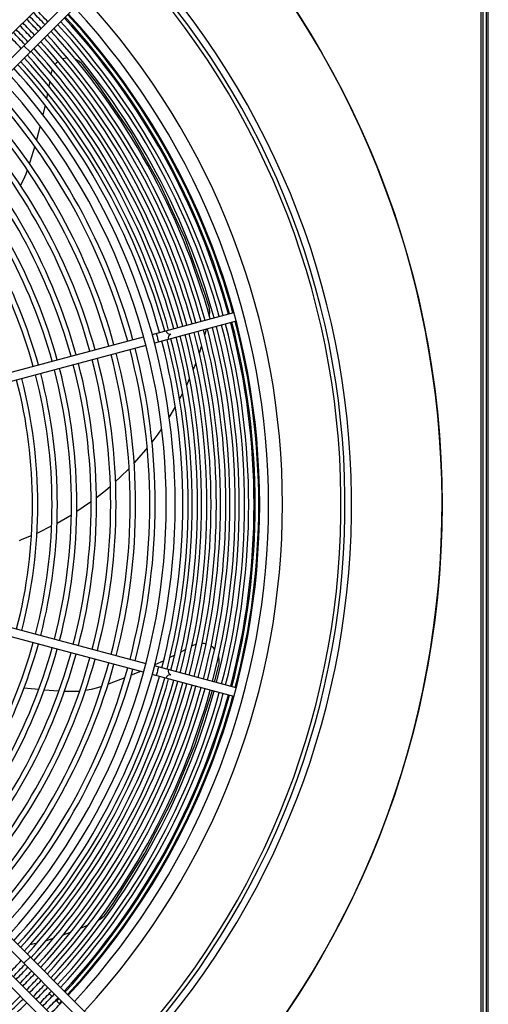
# Model space of a CAD drawing. Header units: centimetres. Extents: x -92429 to 178773, y 2337 to 428125.
# Tile 89 of 138: x 162393 to 162417, y 9390 to 9441. Entities that reach past the tile are written whole.
import ezdxf

# ---------------------------------------------------------------- set-up
doc = ezdxf.new("R2010")
doc.units = ezdxf.units.CM
doc.header["$LTSCALE"] = 50
doc.layers.add('WL_urządzenia', color=1, linetype='Continuous')

msp = doc.modelspace()

# ---------------------------------------------------------------- linework, layer by layer
at = {"layer": 'WL_urządzenia', "color": 1, "linetype": 'Continuous'}
for p, q in [((162417.438, 9366.261, 2170), (162417.438, 9465.542, 2170)), ((162417.067, 9367.234, 2170), (162417.067, 9464.569, 2170)), ((162417.16, 9464.476, 2170), (162417.16, 9367.327, 2170)), ((162417.345, 9367.234, 2170), (162417.345, 9464.569, 2170)), ((162397.215, 9443.793, 2170), (162373.249, 9419.827, 2170)), ((162373.514, 9419.437, 2170), (162397.542, 9443.465, 2170)), ((162394.625, 9442.448, 2170), (162391.511, 9439.335, 2170)), ((162393.567, 9439.49, 2170), (162393.239, 9439.817, 2170)), ((162395.416, 9439.164, 2170), (162395.271, 9439.126, 2170)), ((162395.507, 9439.176, 2170), (162395.416, 9439.164, 2170)), ((162395.949, 9439.1, 2170), (162395.923, 9439.111, 2170)), ((162396.107, 9439.011, 2170), (162395.949, 9439.1, 2170)), ((162394.714, 9438.594, 2170), (162394.672, 9438.457, 2170)), ((162394.937, 9438.923, 2170), (162394.865, 9438.846, 2170)), ((162395.02, 9438.993, 2170), (162394.937, 9438.923, 2170)), ((162396.247, 9438.89, 2170), (162396.107, 9439.011, 2170)), ((162396.298, 9438.832, 2170), (162396.247, 9438.89, 2170)), ((162397.076, 9437.828, 2170), (162396.298, 9438.832, 2170)), ((162394.66, 9438.397, 2170), (162394.651, 9438.338, 2170)), ((162394.672, 9438.457, 2170), (162394.66, 9438.397, 2170)), ((162394.589, 9437.971, 2170), (162394.541, 9437.7, 2170)), ((162394.59, 9437.976, 2170), (162394.589, 9437.971, 2170)), ((162398.812, 9435.291, 2170), (162397.076, 9437.828, 2170)), ((162394.473, 9437.342, 2170), (162394.418, 9437.069, 2170)), ((162394.344, 9436.714, 2170), (162394.231, 9436.211, 2170)), ((162394.089, 9435.631, 2170), (162393.898, 9434.914, 2170)), ((162400.344, 9432.588, 2170), (162398.812, 9435.291, 2170)), ((162393.801, 9434.573, 2170), (162393.545, 9433.738, 2170)), ((162393.545, 9433.738, 2170), (162393.525, 9433.677, 2170)), ((162393.333, 9433.117, 2170), (162393.201, 9432.814, 2170)), ((162393.41, 9433.328, 2170), (162393.333, 9433.117, 2170)), ((162393.415, 9433.345, 2170), (162393.41, 9433.328, 2170)), ((162393.201, 9432.814, 2170), (162393.061, 9432.543, 2170)), ((162401.642, 9429.762, 2170), (162400.344, 9432.588, 2170)), ((162402.69, 9426.854, 2170), (162401.642, 9429.762, 2170)), ((162402.886, 9426.21, 2170), (162402.69, 9426.854, 2170)), ((162399.925, 9424.763, 2170), (162404.178, 9425.902, 2170)), ((162402.909, 9426.11, 2170), (162402.886, 9426.21, 2170)), ((162402.9, 9425.742, 2170), (162402.906, 9425.773, 2170)), ((162402.906, 9425.773, 2170), (162402.923, 9425.927, 2170)), ((162402.923, 9425.927, 2170), (162402.909, 9426.11, 2170)), ((162404.298, 9425.455, 2170), (162400.045, 9424.315, 2170)), ((162402.664, 9424.721, 2170), (162402.746, 9425.039, 2170)), ((162384.97, 9420.756, 2170), (162399.477, 9424.643, 2170)), ((162399.597, 9424.195, 2170), (162385.09, 9420.308, 2170)), ((162402.384, 9423.786, 2170), (162402.51, 9424.181, 2170)), ((162402.068, 9422.924, 2170), (162402.209, 9423.289, 2170)), ((162401.723, 9422.126, 2170), (162401.814, 9422.325, 2170)), ((162401.814, 9422.325, 2170), (162401.876, 9422.465, 2170)), ((162401.354, 9421.384, 2170), (162401.517, 9421.699, 2170)), ((162400.812, 9420.443, 2170), (162401.135, 9420.986, 2170)), ((162399.915, 9419.152, 2170), (162400.228, 9419.572, 2170)), ((162400.228, 9419.572, 2170), (162400.422, 9419.847, 2170)), ((162398.986, 9418.055, 2170), (162399.606, 9418.764, 2170)), ((162399.606, 9418.764, 2170), (162399.666, 9418.838, 2170)), ((162398.256, 9417.318, 2170), (162398.725, 9417.78, 2170)), ((162398.018, 9417.098, 2170), (162398.256, 9417.318, 2170)), ((162397.02, 9416.266, 2170), (162397.486, 9416.637, 2170)), ((162397.486, 9416.637, 2170), (162397.748, 9416.859, 2170)), ((162396.001, 9415.547, 2170), (162396.663, 9416, 2170)), ((162396.663, 9416, 2170), (162396.744, 9416.059, 2170)), ((162394.967, 9414.932, 2170), (162395.72, 9415.37, 2170)), ((162393.923, 9414.413, 2170), (162393.993, 9414.445, 2170)), ((162393.993, 9414.445, 2170), (162394.683, 9414.782, 2170)), ((162393.007, 9414.034, 2170), (162393.157, 9414.091, 2170)), ((162393.157, 9414.091, 2170), (162393.637, 9414.288, 2170)), ((162373.249, 9411.977, 2170), (162397.215, 9388.011, 2170)), ((162397.542, 9388.338, 2170), (162373.514, 9412.367, 2170)), ((162385.09, 9411.495, 2170), (162399.597, 9407.608, 2170)), ((162399.477, 9407.161, 2170), (162384.97, 9411.048, 2170)), ((162401.665, 9408.34, 2170), (162401.422, 9408.211, 2170)), ((162401.669, 9408.342, 2170), (162401.665, 9408.34, 2170)), ((162402.045, 9408.546, 2170), (162401.992, 9408.517, 2170)), ((162402.099, 9408.574, 2170), (162402.045, 9408.546, 2170)), ((162402.233, 9408.624, 2170), (162402.099, 9408.574, 2170)), ((162402.629, 9408.652, 2170), (162402.524, 9408.661, 2170)), ((162402.735, 9408.63, 2170), (162402.629, 9408.652, 2170)), ((162403.114, 9408.423, 2170), (162402.995, 9408.514, 2170)), ((162403.179, 9408.358, 2170), (162403.114, 9408.423, 2170)), ((162400.524, 9407.759, 2170), (162400.058, 9407.539, 2170)), ((162401.097, 9408.044, 2170), (162400.849, 9407.919, 2170)), ((162403.391, 9407.963, 2170), (162403.384, 9407.99, 2170)), ((162403.419, 9407.784, 2170), (162403.391, 9407.963, 2170)), ((162403.41, 9407.599, 2170), (162403.419, 9407.784, 2170)), ((162404.298, 9406.349, 2170), (162400.045, 9407.488, 2170)), ((162403.179, 9406.649, 2170), (162403.395, 9407.523, 2170)), ((162403.395, 9407.523, 2170), (162403.41, 9407.599, 2170)), ((162398.502, 9406.869, 2170), (162397.686, 9406.557, 2170)), ((162399.311, 9407.205, 2170), (162398.83, 9407.002, 2170)), ((162404.178, 9405.901, 2170), (162399.925, 9407.041, 2170)), ((162393.427, 9406.315, 2170), (162393.249, 9406.335, 2170)), ((162394.01, 9406.256, 2170), (162393.427, 9406.315, 2170)), ((162395.065, 9406.177, 2170), (162394.297, 9406.231, 2170)), ((162396.746, 9406.258, 2170), (162396.446, 9406.202, 2170)), ((162397.067, 9406.341, 2170), (162396.746, 9406.258, 2170)), ((162397.28, 9406.411, 2170), (162397.067, 9406.341, 2170)), ((162397.297, 9406.417, 2170), (162397.28, 9406.411, 2170)), ((162397.686, 9406.557, 2170), (162397.626, 9406.535, 2170)), ((162395.55, 9406.153, 2170), (162395.354, 9406.161, 2170)), ((162395.788, 9406.149, 2170), (162395.55, 9406.153, 2170)), ((162396.102, 9406.162, 2170), (162395.788, 9406.149, 2170)), ((162396.14, 9406.166, 2170), (162396.102, 9406.162, 2170)), ((162402.153, 9403.362, 2170), (162403.059, 9406.201, 2170)), ((162400.966, 9400.491, 2170), (162402.153, 9403.362, 2170)), ((162399.538, 9397.727, 2170), (162400.966, 9400.491, 2170)), ((162397.893, 9395.112, 2170), (162399.538, 9397.727, 2170)), ((162397.505, 9394.561, 2170), (162397.893, 9395.112, 2170)), ((162397.305, 9394.358, 2170), (162397.441, 9394.481, 2170)), ((162397.441, 9394.481, 2170), (162397.505, 9394.561, 2170)), ((162396.195, 9393.819, 2170), (162396.601, 9393.999, 2170)), ((162397.145, 9394.261, 2170), (162397.173, 9394.276, 2170)), ((162397.173, 9394.276, 2170), (162397.305, 9394.358, 2170)), ((162395.286, 9393.464, 2170), (162395.675, 9393.608, 2170)), ((162393.571, 9392.963, 2170), (162393.783, 9393.013, 2170)), ((162393.783, 9393.013, 2170), (162393.932, 9393.051, 2170)), ((162394.412, 9393.182, 2170), (162394.787, 9393.296, 2170)), ((162391.511, 9392.468, 2170), (162394.625, 9389.355, 2170)), ((162393.033, 9392.848, 2170), (162393.107, 9392.863, 2170)), ((162394.297, 9389.027, 2170), (162391.184, 9392.141, 2170)), ((162393.239, 9391.986, 2170), (162393.567, 9392.314, 2170)), ((162394.705, 9390.258, 2170), (162394.555, 9390.408, 2170)), ((162395.109, 9389.854, 2170), (162394.902, 9390.061, 2170))]:
    msp.add_line(p, q, dxfattribs=at)
for points in [[(162400.129, 9424.817, 0.037253), (162400.198, 9424.596, 0.037253), (162400.249, 9424.37)], [(162400.647, 9424.956, 0.407676), (162400.888, 9424.781, 0.407676), (162400.767, 9424.509)], [(162400.249, 9407.433, 0.037253), (162400.198, 9407.207, 0.037253), (162400.129, 9406.986)], [(162400.767, 9407.295, 0.407676), (162400.888, 9407.022, 0.407676), (162400.647, 9406.847)]]:
    msp.add_lwpolyline(points, format="xyb", dxfattribs=at)
msp.add_circle((162367.75, 9415.902, 2170), 47.277, dxfattribs=at)
for radius, start, end in [(47.277, 139.4416, 130.5584), (42.566, 137.9961, 132.0039), (42.222, 138.0205, 131.9795), (42.012, 138.0356, 131.9644), (38.964, 317.3179, 42.6821), (36.714, 43.2637, 44.6383), (38.239, 317.3619, 42.6381), (36.011, 43.2298, 44.6313), (36.223, 43.2402, 44.6334), (36.501, 43.2536, 44.6362), (37.483, 15.3543, 42.5904), (37.544, 15.3537, 42.5943), (37.729, 15.3519, 42.6061), (37.775, 317.3909, 42.6091), (35.242, 43.1912, 44.6232), (35.52, 43.2053, 44.6262), (35.732, 43.216, 44.6284), (36.714, 15.3617, 42.5399), (36.992, 15.359, 42.5584), (37.205, 15.3569, 42.5724), (34.751, 43.1656, 44.6179), (35.029, 43.1802, 44.6209), (36.011, 15.3687, 42.4918), (36.223, 15.3666, 42.5065), (36.501, 15.3638, 42.5256), (35.242, 15.3768, 42.4371), (35.52, 15.3738, 42.4571), (35.732, 15.3716, 42.4723), (34.538, 15.3845, 42.3848), (34.751, 15.3821, 42.4008), (35.029, 15.3791, 42.4215), (33.769, 15.3932, 42.3252), (34.048, 15.39, 42.3471), (34.26, 15.3876, 42.3636), (32.908, 317.7448, 42.2552), (33.372, 317.7066, 42.2934), (32.329, 15.4107, 42.206), (32.051, 15.4143, 42.1817), (31.032, 15.4279, 42.0891), (31.31, 15.4241, 42.1149), (30.013, 15.4424, 41.9901), (30.291, 15.4384, 42.0178), (28.994, 15.458, 41.8843), (29.272, 15.4536, 41.9139), (27.975, 15.4747, 41.7707), (28.253, 15.47, 41.8025), (27.234, 15.4876, 41.6827), (26.956, 15.4926, 41.6484), (36.992, 345.359, 14.641), (37.205, 345.3569, 14.6431), (37.483, 345.3543, 14.6457), (37.544, 345.3537, 14.6463), (37.729, 345.3519, 14.6481), (35.029, 345.3791, 14.6209), (35.242, 345.3768, 14.6232), (35.52, 345.3738, 14.6262), (35.732, 345.3716, 14.6284), (36.011, 345.3687, 14.6313), (36.223, 345.3666, 14.6334), (36.501, 345.3638, 14.6362), (36.714, 345.3617, 14.6383), (33.769, 345.3932, 14.6068), (34.048, 345.39, 14.61), (34.26, 345.3876, 14.6124), (34.538, 345.3845, 14.6155), (34.751, 345.3821, 14.6179), (31.032, 345.4279, 14.5721), (31.31, 345.4241, 14.5759), (32.051, 345.4143, 14.5857), (32.329, 345.4107, 14.5893), (28.994, 345.458, 14.542), (29.272, 345.4536, 14.5464), (30.013, 345.4424, 14.5576), (30.291, 345.4384, 14.5616), (26.956, 345.4926, 14.5074), (27.234, 345.4876, 14.5124), (27.975, 345.4747, 14.5253), (28.253, 345.47, 14.53), (25.937, 345.512, 14.488), (26.215, 345.5065, 14.4935), (26.956, 318.3516, 344.5074), (27.234, 318.3173, 344.5124), (27.975, 318.2293, 344.5253), (28.253, 318.1975, 344.53), (28.994, 318.1157, 344.542), (29.272, 318.0861, 344.5464), (30.013, 318.0099, 344.5576), (30.291, 317.9822, 344.5616), (31.032, 317.9109, 344.5721), (31.31, 317.8851, 344.5759), (32.051, 317.8183, 344.5857), (32.329, 317.794, 344.5893), (33.769, 317.6748, 344.6068), (34.048, 317.6529, 344.61), (34.26, 317.6364, 344.6124), (34.538, 317.6152, 344.6155), (34.751, 317.5992, 344.6179), (35.029, 317.5785, 344.6209), (35.242, 317.5629, 344.6232), (35.52, 317.5429, 344.6262), (35.732, 317.5277, 344.6284), (36.011, 317.5082, 344.6313), (36.223, 317.4935, 344.6334), (36.501, 317.4744, 344.6362), (36.714, 317.4601, 344.6383), (36.992, 317.4416, 344.641), (37.205, 317.4276, 344.6431), (37.483, 317.4096, 344.6457), (37.544, 317.4057, 344.6463), (37.729, 317.3939, 344.6481), (34.751, 315.3821, 316.8344), (35.029, 315.3791, 316.8198), (35.242, 315.3768, 316.8088), (35.52, 315.3738, 316.7947), (35.732, 315.3716, 316.784), (36.011, 315.3687, 316.7702), (36.223, 315.3666, 316.7598), (36.501, 315.3638, 316.7464), (36.714, 315.3617, 316.7363), (36.992, 315.359, 316.7232), (37.205, 315.3569, 316.7134), (36.011, 313.2298, 314.6313), (36.223, 313.2402, 314.6334), (36.501, 313.2536, 314.6362), (37.775, 313.3125, 316.6875), (37.483, 315.3543, 316.7007), (37.544, 316.4149, 316.6979), (37.729, 316.4079, 316.6896)]:
    msp.add_arc((162367.75, 9415.902, 2170), radius, start, end, dxfattribs=at)

doc.saveas('drawing.dxf')
